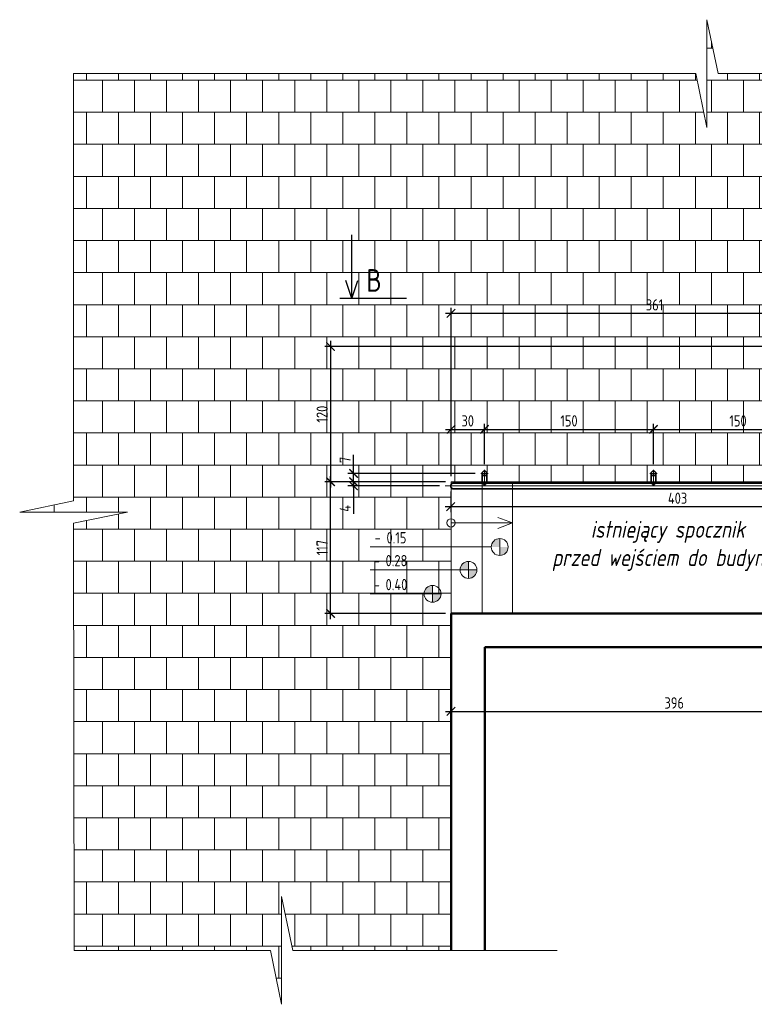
# Model space of a CAD drawing. Header units: millimetres. Extents: x -369365 to -339167, y -1124824 to -1021600.
# Tile 17 of 27: x -369365 to -362845, y -1056479 to -1047746. Entities that reach past the tile are written whole.
import ezdxf

# ---------------------------------------------------------------- set-up
doc = ezdxf.new("R2010")
doc.units = ezdxf.units.MM
doc.linetypes.add('ACAD_ISO10W100', pattern=[18, 12, -3, 0, -3])
doc.linetypes.add('HIDDEN2', pattern=[1.190625, 0.79375, -0.396875])
doc.layers.get('0').update_dxf_attribs({"lineweight": 20})
doc.layers.add('000', color=7, linetype='Continuous', lineweight=13, true_color=0x5b686d)
for name, color, linetype, lineweight in [('002 Os Elementu', 30, 'ACAD_ISO10W100', 9), ('005 Text', 1, 'Continuous', 25), ('007 Stal Stezenia', 6, 'Continuous', 35), ('008 Aluminium', 151, 'Continuous', 18), ('010 Wymiary', 7, 'Continuous', 9), ('013 Przerywana', 8, 'HIDDEN2', 5), ('Ściany', 4, 'Continuous', 50)]:
    doc.layers.add(name, color=color, linetype=linetype, lineweight=lineweight)
doc.styles.add('ISOCPEUR', font='isocpeur.ttf', dxfattribs={"width": 0.8})
doc.dimstyles.new('06.  1_50', dxfattribs={"dimscale": 50, "dimtxt": 2, "dimasz": 1.5, "dimexe": 1, "dimexo": 1, "dimgap": 0.5, "dimtad": 1, "dimdec": 0, "dimlfac": 0.1, "dimtxsty": 'ISOCPEUR', "dimblk": 'ARCHTICK', "dimcen": -5, "dimdle": 1, "dimadec": 0, "dimazin": 0, "dimtfac": 1, "dimtdec": 0, "dimtmove": 0, "dimatfit": 3, "dimfxl": 1, "dimarcsym": 0})

# ---------------------------------------------------------------- blocks, each defined once
blk = doc.blocks.new('_ArchTick')
at = {"color": 0, "linetype": 'ByBlock', "const_width": 0.15}
blk.add_lwpolyline([(-0.5, -0.5), (0.5, 0.5)], dxfattribs=at)
blk = doc.blocks.new('*D127')
at = {"layer": '010 Wymiary', "color": 0, "lineweight": -2, "transparency": 16777216}
for p, q in [((-365587.1, -1050350), (-361875.1, -1050350)), ((-365537.1, -1051794.3), (-365537.1, -1050300)), ((-361925.1, -1050594.3), (-361925.1, -1050300))]:
    blk.add_line(p, q, dxfattribs=at)
at = {"layer": 'Defpoints', "color": 0, "transparency": 16777216}
for p in [(-361925.1, -1050350), (-361925.1, -1050644.3), (-365537.1, -1051844.3)]:
    blk.add_point(p, dxfattribs=at)
at = {"layer": '010 Wymiary', "color": 0, "lineweight": -2, "transparency": 16777216, "xscale": 75, "yscale": 75, "zscale": 75, "rotation": 180}
blk.add_blockref('_ArchTick', (-365537.1, -1050350), dxfattribs=at)
at = {"layer": '010 Wymiary', "color": 0, "lineweight": -2, "transparency": 16777216, "xscale": 75, "yscale": 75, "zscale": 75}
blk.add_blockref('_ArchTick', (-361925.1, -1050350), dxfattribs=at)
at = {"layer": '010 Wymiary', "color": 0, "transparency": 16777216, "insert": (-363731.1, -1050275), "char_height": 100, "attachment_point": 5, "style": 'ISOCPEUR'}
blk.add_mtext('361', dxfattribs=at)
blk = doc.blocks.new('*D128')
at = {"layer": '010 Wymiary', "color": 0, "lineweight": -2, "transparency": 16777216}
for p, q in [((-365587.1, -1051844.3), (-366655.9, -1051844.3)), ((-366605.9, -1053062.3), (-366605.9, -1051794.3)), ((-365587.1, -1053012.3), (-366655.9, -1053012.3))]:
    blk.add_line(p, q, dxfattribs=at)
at = {"layer": 'Defpoints', "color": 0, "transparency": 16777216}
for p in [(-366605.9, -1051844.3), (-365537.1, -1051844.3), (-365537.1, -1053012.3)]:
    blk.add_point(p, dxfattribs=at)
at = {"layer": '010 Wymiary', "color": 0, "lineweight": -2, "transparency": 16777216, "xscale": 75, "yscale": 75, "zscale": 75}
for p, rotation in [((-366605.9, -1051844.3), 90), ((-366605.9, -1053012.3), 270)]:
    blk.add_blockref('_ArchTick', p, dxfattribs=dict(at, rotation=rotation))
at = {"layer": '010 Wymiary', "color": 0, "transparency": 16777216, "insert": (-366680.9, -1052428.3), "char_height": 100, "attachment_point": 5, "rotation": 90, "style": 'ISOCPEUR'}
blk.add_mtext('117', dxfattribs=at)
blk = doc.blocks.new('*D125')
at = {"layer": '010 Wymiary', "color": 0, "lineweight": -2, "transparency": 16777216}
for p, q in [((-365537.1, -1053062.3), (-365537.1, -1053931.2)), ((-361575.1, -1053062.3), (-361575.1, -1053931.2)), ((-365587.1, -1053881.2), (-361525.1, -1053881.2))]:
    blk.add_line(p, q, dxfattribs=at)
at = {"layer": 'Defpoints', "color": 0, "transparency": 16777216}
for p in [(-365537.1, -1053012.3), (-361575.1, -1053012.3), (-361575.1, -1053881.2)]:
    blk.add_point(p, dxfattribs=at)
at = {"layer": '010 Wymiary', "color": 0, "lineweight": -2, "transparency": 16777216, "xscale": 75, "yscale": 75, "zscale": 75, "rotation": 180}
blk.add_blockref('_ArchTick', (-365537.1, -1053881.2), dxfattribs=at)
at = {"layer": '010 Wymiary', "color": 0, "lineweight": -2, "transparency": 16777216, "xscale": 75, "yscale": 75, "zscale": 75}
blk.add_blockref('_ArchTick', (-361575.1, -1053881.2), dxfattribs=at)
at = {"layer": '010 Wymiary', "color": 0, "transparency": 16777216, "insert": (-363556.1, -1053806.2), "char_height": 100, "attachment_point": 5, "style": 'ISOCPEUR'}
blk.add_mtext('396', dxfattribs=at)
blk = doc.blocks.new('*D138')
at = {"layer": '010 Wymiary', "color": 0, "lineweight": -2, "transparency": 16777216}
for p, q in [((-365537.1, -1051794.3), (-365537.1, -1051329.2)), ((-365240.1, -1051687.5), (-365240.1, -1051329.2)), ((-365587.1, -1051379.2), (-365190.1, -1051379.2))]:
    blk.add_line(p, q, dxfattribs=at)
at = {"layer": 'Defpoints', "color": 0, "transparency": 16777216}
for p in [(-365240.1, -1051379.2), (-365240.1, -1051737.5), (-365537.1, -1051844.3)]:
    blk.add_point(p, dxfattribs=at)
at = {"layer": '010 Wymiary', "color": 0, "lineweight": -2, "transparency": 16777216, "xscale": 75, "yscale": 75, "zscale": 75, "rotation": 180}
blk.add_blockref('_ArchTick', (-365537.1, -1051379.2), dxfattribs=at)
at = {"layer": '010 Wymiary', "color": 0, "lineweight": -2, "transparency": 16777216, "xscale": 75, "yscale": 75, "zscale": 75}
blk.add_blockref('_ArchTick', (-365240.1, -1051379.2), dxfattribs=at)
at = {"layer": '010 Wymiary', "color": 0, "transparency": 16777216, "insert": (-365388.6, -1051304.2), "char_height": 100, "attachment_point": 5, "style": 'ISOCPEUR'}
blk.add_mtext('30', dxfattribs=at)
blk = doc.blocks.new('*D139')
at = {"layer": '010 Wymiary', "color": 0, "lineweight": -2, "transparency": 16777216}
for p, q in [((-365240.1, -1051687.5), (-365240.1, -1051329.2)), ((-363740.1, -1051687.5), (-363740.1, -1051329.2)), ((-365290.1, -1051379.2), (-363690.1, -1051379.2))]:
    blk.add_line(p, q, dxfattribs=at)
at = {"layer": 'Defpoints', "color": 0, "transparency": 16777216}
for p in [(-363740.1, -1051379.2), (-365240.1, -1051737.5), (-363740.1, -1051737.5)]:
    blk.add_point(p, dxfattribs=at)
at = {"layer": '010 Wymiary', "color": 0, "lineweight": -2, "transparency": 16777216, "xscale": 75, "yscale": 75, "zscale": 75, "rotation": 180}
blk.add_blockref('_ArchTick', (-365240.1, -1051379.2), dxfattribs=at)
at = {"layer": '010 Wymiary', "color": 0, "lineweight": -2, "transparency": 16777216, "xscale": 75, "yscale": 75, "zscale": 75}
blk.add_blockref('_ArchTick', (-363740.1, -1051379.2), dxfattribs=at)
at = {"layer": '010 Wymiary', "color": 0, "transparency": 16777216, "insert": (-364490.1, -1051304.2), "char_height": 100, "attachment_point": 5, "style": 'ISOCPEUR'}
blk.add_mtext('150', dxfattribs=at)
blk = doc.blocks.new('*D140')
at = {"layer": '010 Wymiary', "color": 0, "lineweight": -2, "transparency": 16777216}
for p, q in [((-363740.1, -1051687.5), (-363740.1, -1051329.2)), ((-362240.1, -1051687.5), (-362240.1, -1051329.2)), ((-363790.1, -1051379.2), (-362190.1, -1051379.2))]:
    blk.add_line(p, q, dxfattribs=at)
at = {"layer": 'Defpoints', "color": 0, "transparency": 16777216}
for p in [(-362240.1, -1051379.2), (-363740.1, -1051737.5), (-362240.1, -1051737.5)]:
    blk.add_point(p, dxfattribs=at)
at = {"layer": '010 Wymiary', "color": 0, "lineweight": -2, "transparency": 16777216, "xscale": 75, "yscale": 75, "zscale": 75, "rotation": 180}
blk.add_blockref('_ArchTick', (-363740.1, -1051379.2), dxfattribs=at)
at = {"layer": '010 Wymiary', "color": 0, "lineweight": -2, "transparency": 16777216, "xscale": 75, "yscale": 75, "zscale": 75}
blk.add_blockref('_ArchTick', (-362240.1, -1051379.2), dxfattribs=at)
at = {"layer": '010 Wymiary', "color": 0, "transparency": 16777216, "insert": (-362990.1, -1051304.2), "char_height": 100, "attachment_point": 5, "style": 'ISOCPEUR'}
blk.add_mtext('150', dxfattribs=at)
blk = doc.blocks.new('*D141')
at = {"layer": '010 Wymiary', "color": 0, "lineweight": -2, "transparency": 16777216}
for p, q in [((-365540.1, -1051931.4), (-365540.1, -1052115)), ((-361512.9, -1051886.3), (-361512.9, -1052115)), ((-365590.1, -1052065), (-361462.9, -1052065))]:
    blk.add_line(p, q, dxfattribs=at)
at = {"layer": 'Defpoints', "color": 0, "transparency": 16777216}
for p in [(-361512.9, -1051836.3), (-365540.1, -1051881.4), (-361512.9, -1052065)]:
    blk.add_point(p, dxfattribs=at)
at = {"layer": '010 Wymiary', "color": 0, "lineweight": -2, "transparency": 16777216, "xscale": 75, "yscale": 75, "zscale": 75, "rotation": 180}
blk.add_blockref('_ArchTick', (-365540.1, -1052065), dxfattribs=at)
at = {"layer": '010 Wymiary', "color": 0, "lineweight": -2, "transparency": 16777216, "xscale": 75, "yscale": 75, "zscale": 75}
blk.add_blockref('_ArchTick', (-361512.9, -1052065), dxfattribs=at)
at = {"layer": '010 Wymiary', "color": 0, "transparency": 16777216, "insert": (-363526.5, -1051990), "char_height": 100, "attachment_point": 5, "style": 'ISOCPEUR'}
blk.add_mtext('403', dxfattribs=at)
blk = doc.blocks.new('*D143')
at = {"layer": '010 Wymiary', "color": 0, "lineweight": -2, "transparency": 16777216}
for p, q in [((-366401.7, -1051770.1), (-366401.7, -1051605.1)), ((-365322.7, -1051770.1), (-366451.7, -1051770.1)), ((-366401.7, -1051894.3), (-366401.7, -1051770.1)), ((-365587.1, -1051844.3), (-366451.7, -1051844.3))]:
    blk.add_line(p, q, dxfattribs=at)
at = {"layer": 'Defpoints', "color": 0, "transparency": 16777216}
for p in [(-366401.7, -1051770.1), (-365272.7, -1051770.1), (-365537.1, -1051844.3)]:
    blk.add_point(p, dxfattribs=at)
at = {"layer": '010 Wymiary', "color": 0, "lineweight": -2, "transparency": 16777216, "xscale": 75, "yscale": 75, "zscale": 75}
for p, rotation in [((-366401.7, -1051770.1), 90), ((-366401.7, -1051844.3), 270)]:
    blk.add_blockref('_ArchTick', p, dxfattribs=dict(at, rotation=rotation))
at = {"layer": '010 Wymiary', "color": 0, "transparency": 16777216, "insert": (-366476.7, -1051650.1), "char_height": 100, "attachment_point": 5, "rotation": 90, "style": 'ISOCPEUR'}
blk.add_mtext('7', dxfattribs=at)
blk = doc.blocks.new('*D144')
at = {"layer": '010 Wymiary', "color": 0, "lineweight": -2, "transparency": 16777216}
for p, q in [((-366401.7, -1051844.3), (-366401.7, -1051769.3)), ((-365587.1, -1051844.3), (-366451.7, -1051844.3)), ((-366401.7, -1051844.3), (-366401.7, -1051881.4)), ((-365640.1, -1051881.4), (-366451.7, -1051881.4)), ((-366401.7, -1051881.4), (-366401.7, -1052129.4))]:
    blk.add_line(p, q, dxfattribs=at)
at = {"layer": 'Defpoints', "color": 0, "transparency": 16777216}
for p in [(-365537.1, -1051844.3), (-366401.7, -1051881.4), (-365590.1, -1051881.4)]:
    blk.add_point(p, dxfattribs=at)
at = {"layer": '010 Wymiary', "color": 0, "lineweight": -2, "transparency": 16777216, "xscale": 75, "yscale": 75, "zscale": 75}
for p, rotation in [((-366401.7, -1051844.3), 270), ((-366401.7, -1051881.4), 90)]:
    blk.add_blockref('_ArchTick', p, dxfattribs=dict(at, rotation=rotation))
at = {"layer": '010 Wymiary', "color": 0, "transparency": 16777216, "insert": (-366476.7, -1052080.4), "char_height": 100, "attachment_point": 5, "rotation": 90, "style": 'ISOCPEUR'}
blk.add_mtext('4', dxfattribs=at)
blk = doc.blocks.new('*D151')
at = {"layer": '010 Wymiary', "color": 0, "lineweight": -2, "transparency": 16777216}
for p, q in [((-366605.9, -1050594.3), (-366605.9, -1051894.3)), ((-361975.1, -1050644.3), (-366655.9, -1050644.3)), ((-365587.1, -1051844.3), (-366655.9, -1051844.3))]:
    blk.add_line(p, q, dxfattribs=at)
at = {"layer": 'Defpoints', "color": 0, "transparency": 16777216}
for p in [(-361925.1, -1050644.3), (-366605.9, -1051844.3), (-365537.1, -1051844.3)]:
    blk.add_point(p, dxfattribs=at)
at = {"layer": '010 Wymiary', "color": 0, "lineweight": -2, "transparency": 16777216, "xscale": 75, "yscale": 75, "zscale": 75}
for p, rotation in [((-366605.9, -1050644.3), 90), ((-366605.9, -1051844.3), 270)]:
    blk.add_blockref('_ArchTick', p, dxfattribs=dict(at, rotation=rotation))
at = {"layer": '010 Wymiary', "color": 0, "transparency": 16777216, "insert": (-366680.9, -1051244.3), "char_height": 100, "attachment_point": 5, "rotation": 90, "style": 'ISOCPEUR'}
blk.add_mtext('120', dxfattribs=at)

msp = doc.modelspace()

# ---------------------------------------------------------------- hatches: boundary and pattern name
at = {"layer": '000', "transparency": 33554477}
h = msp.add_hatch(dxfattribs=at)
h.set_pattern_fill('AR-B88', color=256, scale=1.4)
h.set_pattern_definition([(0, (-9333.12, -26145.6), (0, 284.48), []), (90, (-9333.12, -26145.61), (-142.24, 284.48), [284.48, -284.48])])
h.paths.add_polyline_path([(-357646.1, -1048224.1), (-363167.3, -1048224.1), (-363266.3, -1047745.6), (-363266.3, -1048702.7), (-363365.3, -1048224.1), (-368886.5, -1048224.1), (-368886.5, -1052013.4), (-369365, -1052112.4), (-368408, -1052112.4), (-368886.5, -1052211.4), (-368882.8, -1056000.6), (-367140.1, -1056000.6), (-367041.1, -1056479.1), (-367041.1, -1055522.1), (-366942.1, -1056000.6), (-365537.1, -1056000.6), (-365537.1, -1053012.3), (-365537.1, -1051844.3), (-361925.1, -1051844.3), (-361925.1, -1051550.3), (-361925.1, -1050662.3), (-358925.1, -1050662.3), (-358925.5, -1051362.3), (-355190.1, -1051362.3), (-355190.1, -1052892.3), (-358925.1, -1052892.3), (-358925.1, -1053012.3), (-353469.3, -1053012.3), (-353469.3, -1052210.6), (-352990.8, -1052111.6), (-353947.9, -1052111.6), (-353469.3, -1052012.6), (-353469.3, -1051212.3), (-357646.1, -1051212.3)])
at = {"layer": '010 Wymiary'}
h = msp.add_hatch(color=256, dxfattribs=at)
h.dxf.hatch_style = 1
h.paths.add_polyline_path([(-365104.9, -1052347.8, 0.414214), (-365179.9, -1052422.8), (-365104.9, -1052422.8)])
h.paths.add_polyline_path([(-365104.9, -1052497.8, 0.414214), (-365029.9, -1052422.8), (-365104.9, -1052422.8)])
h = msp.add_hatch(color=256, dxfattribs=at)
h.dxf.hatch_style = 1
h.paths.add_polyline_path([(-365381.9, -1052550.9, 0.414214), (-365456.9, -1052625.9), (-365381.9, -1052625.9)])
h.paths.add_polyline_path([(-365381.9, -1052700.9, 0.414214), (-365306.9, -1052625.9), (-365381.9, -1052625.9)])
h = msp.add_hatch(color=256, dxfattribs=at)
h.dxf.hatch_style = 1
h.paths.add_polyline_path([(-365700.9, -1052763.2, 0.414214), (-365775.9, -1052838.2), (-365700.9, -1052838.2)])
h.paths.add_polyline_path([(-365700.9, -1052913.2, 0.414214), (-365625.9, -1052838.2), (-365700.9, -1052838.2)])

# ---------------------------------------------------------------- linework, layer by layer
at = {"layer": '000'}
for p, q in [((-368886.5, -1048224.1), (-363365.3, -1048224.1)), ((-363167.3, -1048224.1), (-353469.3, -1048224.1)), ((-368882.8, -1056000.6), (-368886.5, -1052211.4)), ((-368882.8, -1056000.6), (-367140.1, -1056000.6))]:
    msp.add_line(p, q, dxfattribs=at)
for points in [[(-363365.3, -1048224.1), (-363266.3, -1048702.7), (-363266.3, -1047745.6), (-363167.3, -1048224.1)], [(-368886.5, -1052211.4), (-368408, -1052112.4), (-369365, -1052112.4), (-368886.5, -1052013.4), (-368886.5, -1048224.1)], [(-367140.1, -1056000.6), (-367041.1, -1056479.1), (-367041.1, -1055522.1), (-366942.1, -1056000.6), (-364596.1, -1056000.6)]]:
    msp.add_lwpolyline(points, dxfattribs=at)
at = {"layer": '002 Os Elementu', "ltscale": 0.3}
for p, q in [((-365272.7, -1051770.1), (-365207.5, -1051770.1)), ((-365240.1, -1051877.8), (-365240.2, -1051770.5)), ((-365240.1, -1051802.7), (-365240.1, -1051737.5)), ((-363772.7, -1051770.1), (-363707.5, -1051770.1)), ((-363740.1, -1051877.8), (-363740.2, -1051770.5)), ((-363740.1, -1051802.7), (-363740.1, -1051737.5)), ((-365590.1, -1051881.4), (-361572.9, -1051881.5))]:
    msp.add_line(p, q, dxfattribs=at)
at = {"layer": '005 Text'}
for p, q in [((-366417.4, -1050220.1), (-366417.4, -1049655.1)), ((-366417.4, -1050220.1), (-366471.7, -1050060.2)), ((-366417.4, -1050220.1), (-366363.1, -1050060.2)), ((-365932.4, -1050220.1), (-366522.9, -1050220.1))]:
    msp.add_line(p, q, dxfattribs=at)
at = {"layer": '007 Stal Stezenia'}
for p, q in [((-365261.1, -1051856.5), (-365261.1, -1051770.1)), ((-365219.1, -1051770.1), (-365219.1, -1051856.5)), ((-363761.1, -1051856.5), (-363761.1, -1051770.1)), ((-363719.1, -1051770.1), (-363719.1, -1051856.5)), ((-365515.1, -1051856.5), (-361572.9, -1051856.5)), ((-365261.1, -1051783.7), (-365261.1, -1051856.5)), ((-365219.1, -1051856.5), (-365219.1, -1051783.7)), ((-363761.1, -1051783.7), (-363761.1, -1051856.5)), ((-363719.1, -1051856.5), (-363719.1, -1051783.7)), ((-365515.1, -1051906.5), (-361572.9, -1051906.5))]:
    msp.add_line(p, q, dxfattribs=at)
for centre in [(-365240.1, -1051770.1), (-363740.1, -1051770.1)]:
    msp.add_circle(centre, 21, dxfattribs=at)
for centre, radius, start, end in [((-365515.1, -1051881.5), 25, 89.9752, 270.0248), ((-365272.3, -1051888.5), 33.9, 18.29908, 70.72697), ((-365207.9, -1051888.5), 33.9, 109.27303, 161.70092), ((-363772.3, -1051888.5), 33.9, 18.29908, 70.72697), ((-363707.9, -1051888.5), 33.9, 109.27303, 161.70092)]:
    msp.add_arc(centre, radius, start, end, dxfattribs=at)
at = {"layer": '008 Aluminium'}
for p, q in [((-365260.1, -1053012.3), (-365260.1, -1051844.3)), ((-364990.1, -1053012.3), (-364990.1, -1051844.3))]:
    msp.add_line(p, q, dxfattribs=at)
msp.add_lwpolyline([(-365537.1, -1053012.3), (-361575.1, -1053012.3), (-361575.1, -1051844.3), (-365537.1, -1051844.3)], close=True, dxfattribs=at)
at = {"layer": '010 Wymiary'}
for p, q in [((-365537.1, -1052209.4), (-364990.1, -1052209.4)), ((-364990.1, -1052209.4), (-365121.6, -1052160.9)), ((-364990.1, -1052209.4), (-365121.6, -1052257.9)), ((-365104.9, -1052347.8), (-365104.9, -1052497.8)), ((-365179.9, -1052422.8), (-366255.9, -1052422.8)), ((-365381.9, -1052550.9), (-365381.9, -1052700.9)), ((-365456.9, -1052625.9), (-366255.9, -1052625.9)), ((-365456.9, -1052625.9), (-365306.9, -1052625.9)), ((-365700.9, -1052763.2), (-365700.9, -1052913.2)), ((-365775.9, -1052838.2), (-366255.9, -1052838.2)), ((-365775.9, -1052838.2), (-365625.9, -1052838.2))]:
    msp.add_line(p, q, dxfattribs=at)
for centre, radius in [((-365537.1, -1052209.4), 37.5), ((-365104.9, -1052422.8), 75), ((-365381.9, -1052625.9), 75), ((-365700.9, -1052838.2), 75)]:
    msp.add_circle(centre, radius, dxfattribs=at)
at = {"layer": '013 Przerywana'}
for p, q in [((-365258.1, -1051857.7), (-365258.1, -1051780.9)), ((-365222.1, -1051780.9), (-365222.1, -1051857.7)), ((-363758.1, -1051857.7), (-363758.1, -1051780.9)), ((-363722.1, -1051780.9), (-363722.1, -1051857.7))]:
    msp.add_line(p, q, dxfattribs=at)
for points in [[(-361515.9, -1051030.2), (-361515.9, -1051846.5, -0.414214), (-361572.9, -1051903.5), (-365515.1, -1051903.5)], [(-365515.1, -1051859.5), (-361571.9, -1051859.5, 0.414214), (-361559.9, -1051847.5), (-361559.9, -1051030.2)]]:
    msp.add_lwpolyline(points, format="xyb", dxfattribs=at)
for points in [[(-365540.1, -1051881.5), (-365540.1, -1051881.4)], [(-365540.1, -1051881.5), (-365540.1, -1051881.5)]]:
    msp.add_lwpolyline(points, dxfattribs=at)
for centre in [(-365240.1, -1051770.1), (-363740.1, -1051770.1)]:
    msp.add_circle(centre, 18, dxfattribs=at)
msp.add_arc((-365515.1, -1051881.5), 22, 89.97357, 270.02643, dxfattribs=at)
at = {"layer": 'Ściany'}
for p, q in [((-361525.1, -1053012.3), (-365537.1, -1053012.3)), ((-365537.1, -1053012.3), (-365537.1, -1056000.6)), ((-365237.1, -1053312.3), (-365237.1, -1056000.6)), ((-361525.1, -1053312.3), (-365237.1, -1053312.3))]:
    msp.add_line(p, q, dxfattribs=at)

# ---------------------------------------------------------------- texts
at = {"layer": '005 Text', "insert": (-366220.2, -1050058.3), "char_height": 200, "attachment_point": 5, "style": 'ISOCPEUR'}
msp.add_mtext('B', dxfattribs=at)
at = {"layer": '010 Wymiary', "char_height": 100, "attachment_point": 5, "style": 'ISOCPEUR'}
for s, insert in [('- 0.15', (-366073.9, -1052340.8)), ('- 0.28', (-366073.9, -1052543.9)), ('- 0.40', (-366073.9, -1052756.2))]:
    msp.add_mtext(s, dxfattribs=dict(at, insert=insert))

# ---------------------------------------------------------------- dimensions: what is measured, and where the dimension line sits
at = {"layer": '010 Wymiary'}
for base, p1, p2, picture, middle in [((-361925.1, -1050350), (-365537.1, -1051844.3), (-361925.1, -1050644.3), '*D127', (-363731.1, -1050275)), ((-363740.1, -1051379.2), (-365240.1, -1051737.5), (-363740.1, -1051737.5), '*D139', (-364490.1, -1051304.2)), ((-362240.1, -1051379.2), (-363740.1, -1051737.5), (-362240.1, -1051737.5), '*D140', (-362990.1, -1051304.2))]:
    dim = msp.add_linear_dim(base=base, p1=p1, p2=p2, dimstyle='06.  1_50', override={"dimtmove": 1}, dxfattribs=at)
    dim.commit()
    dim.dimension.update_dxf_attribs({"geometry": picture, "text_midpoint": middle})
for base, p1, p2, picture, middle in [((-366605.9, -1051844.3), (-361925.1, -1050644.3), (-365537.1, -1051844.3), '*D151', (-366680.9, -1051244.3)), ((-366401.7, -1051770.1), (-365537.1, -1051844.3), (-365272.7, -1051770.1), '*D143', (-366476.7, -1051650.1)), ((-366401.7, -1051881.4), (-365537.1, -1051844.3), (-365590.1, -1051881.4), '*D144', (-366476.7, -1052080.4)), ((-366605.9, -1051844.3), (-365537.1, -1053012.3), (-365537.1, -1051844.3), '*D128', (-366680.9, -1052428.3))]:
    dim = msp.add_linear_dim(base=base, p1=p1, p2=p2, angle=90, dimstyle='06.  1_50', dxfattribs=at)
    dim.commit()
    dim.dimension.update_dxf_attribs({"geometry": picture, "text_midpoint": middle})
for base, p1, p2, picture, middle in [((-365240.1, -1051379.2), (-365537.1, -1051844.3), (-365240.1, -1051737.5), '*D138', (-365388.6, -1051304.2)), ((-361575.1, -1053881.2), (-365537.1, -1053012.3), (-361575.1, -1053012.3), '*D125', (-363556.1, -1053806.2))]:
    dim = msp.add_linear_dim(base=base, p1=p1, p2=p2, dimstyle='06.  1_50', dxfattribs=at)
    dim.commit()
    dim.dimension.update_dxf_attribs({"geometry": picture, "text_midpoint": middle})

# ---------------------------------------------------------------- next in the draw order: texts
at = {"layer": '005 Text', "insert": (-363612.6, -1052413.6), "char_height": 150, "attachment_point": 5, "style": 'ISOCPEUR', "bg_fill": 3, "box_fill_scale": 1.5, "bg_fill_color": 256, "bg_fill_transparency": 0}
msp.add_mtext('{\\fISOCPEUR|b0|i1|c238|p34;istniejący spocznik\\Pprzed wejściem do budynku}', dxfattribs=at)

# ---------------------------------------------------------------- next in the draw order: dimensions: what is measured, and where the dimension line sits
at = {"layer": '010 Wymiary'}
dim = msp.add_linear_dim(base=(-361512.9, -1052065), p1=(-365540.1, -1051881.4), p2=(-361512.9, -1051836.3), dimstyle='06.  1_50', dxfattribs=at)
dim.commit()
dim.dimension.update_dxf_attribs({"geometry": '*D141', "text_midpoint": (-363526.5, -1051990)})

doc.saveas('drawing.dxf')
